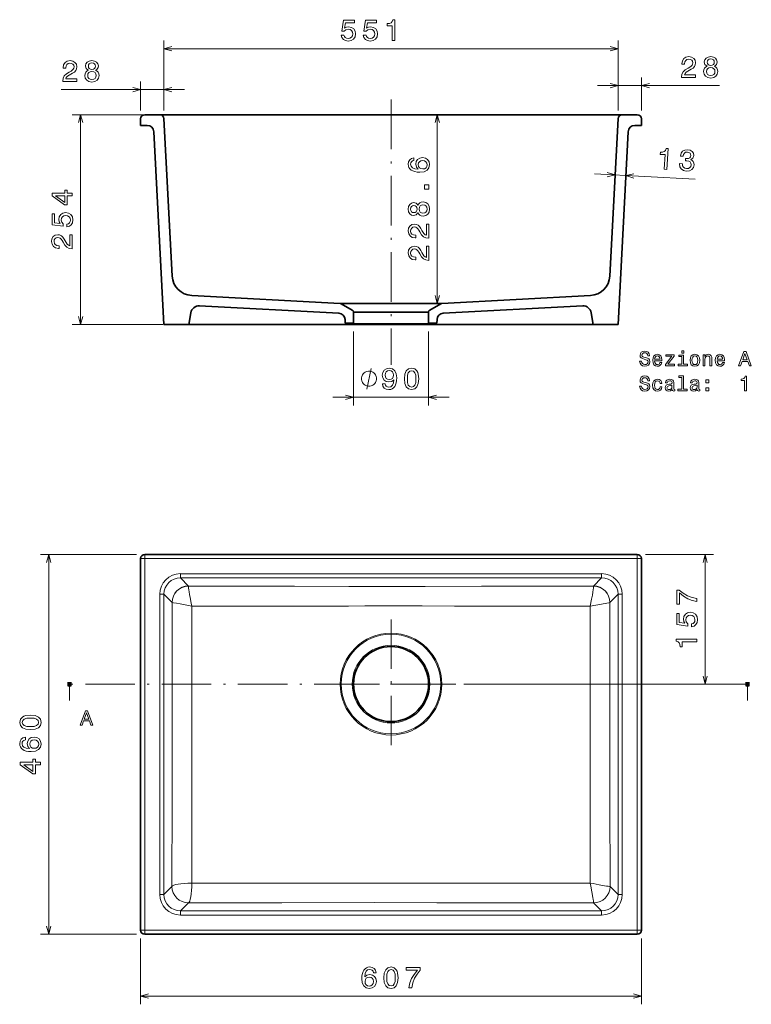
# Model space of a CAD drawing. Extents: x 24 to 379, y 29 to 268.
# Tile 1 of 2: x 24 to 202, y 29 to 268. Entities that reach past the tile are written whole.
import ezdxf

# ---------------------------------------------------------------- set-up
doc = ezdxf.new("R2010")
doc.units = 0
doc.linetypes.add('DASHDOT', pattern=[18.5, 12, -3, 0.5, -3])

msp = doc.modelspace()

# ---------------------------------------------------------------- linework, layer by layer
at = {"color": 7, "lineweight": 13, "ltscale": 0.423119}
for p, q in [((59.44, 245.91), (59.44, 262.84)), ((169.54, 245.91), (169.54, 262.84))]:
    msp.add_line(p, q, dxfattribs=at)
at = {"color": 7, "lineweight": 13}
for p, q in [((59.44, 260.84), (169.54, 260.84)), ((34.49, 250.92), (64.44, 250.92)), ((164.54, 251.89), (194.16, 251.89)), ((58.14, 244.86), (37.23, 244.86)), ((39.23, 194.04), (39.23, 244.86)), ((125.69, 199.15), (125.69, 244.86)), ((163.83, 230.52), (188.25, 229.24)), ((59.2, 194.04), (37.23, 194.04)), ((100.39, 176.4), (128.59, 176.4)), ((52.79, 138.31), (29.5, 138.31)), ((31.5, 46.31), (31.5, 138.31)), ((174.19, 137.31), (54.79, 137.31)), ((54.79, 47.31), (54.79, 137.31)), ((174.19, 137.31), (174.19, 47.31)), ((190.65, 106.91), (190.65, 138.31)), ((63.43, 133.66), (165.55, 133.66)), ((63.43, 132.66), (165.55, 132.66)), ((58.44, 55.95), (58.44, 128.66)), ((59.44, 55.95), (59.44, 128.66)), ((169.54, 128.66), (169.54, 55.95)), ((170.54, 128.66), (170.54, 55.95)), ((132.18, 106.91), (192.65, 106.91)), ((165.55, 51.96), (63.43, 51.96)), ((165.55, 50.96), (63.43, 50.96)), ((52.79, 46.31), (29.5, 46.31)), ((174.19, 47.31), (54.79, 47.31)), ((53.79, 31.33), (175.19, 31.33))]:
    msp.add_line(p, q, dxfattribs=at)
at = {"color": 7, "lineweight": 13, "ltscale": 0.176481}
msp.add_line((53.79, 245.86), (53.79, 252.92), dxfattribs=at)
at = {"color": 7, "lineweight": 13, "ltscale": 0.175172}
msp.add_line((59.44, 245.91), (59.44, 252.92), dxfattribs=at)
at = {"color": 7, "lineweight": 13, "ltscale": 0.199362}
msp.add_line((169.54, 245.91), (169.54, 253.89), dxfattribs=at)
at = {"color": 7, "lineweight": 13, "ltscale": 0.200671}
msp.add_line((175.19, 245.86), (175.19, 253.89), dxfattribs=at)
at = {"color": 7, "linetype": 'DASHDOT', "lineweight": 13}
for p, q in [((114.49, 248.52), (114.49, 184.27)), ((114.49, 122.59), (114.49, 91.22)), ((200.39, 106.91), (37.03, 106.91)), ((130.18, 106.91), (98.8, 106.91))]:
    msp.add_line(p, q, dxfattribs=at)
at = {"color": 7, "lineweight": 35, "ltscale": 0.04}
for p, q in [((53.79, 242.26), (53.79, 243.86)), ((175.19, 242.26), (175.19, 243.86))]:
    msp.add_line(p, q, dxfattribs=at)
at = {"color": 7, "lineweight": 35, "ltscale": 0.091276}
for p, q in [((54.79, 244.86), (58.44, 244.86)), ((170.54, 244.86), (174.19, 244.86))]:
    msp.add_line(p, q, dxfattribs=at)
at = {"color": 7, "lineweight": 35}
for p, q in [((170.54, 244.86), (58.44, 244.86)), ((61.44, 205.76), (59.44, 243.91)), ((167.54, 205.76), (169.54, 243.91)), ((59.45, 194.06), (57, 240.74)), ((169.53, 194.06), (171.98, 240.74)), ((102.15, 199.15), (66.17, 201.03)), ((126.83, 199.15), (162.81, 201.03)), ((101.83, 196.76), (68.02, 198.53)), ((126.83, 199.15), (102.15, 199.15)), ((127.15, 196.76), (160.96, 198.53)), ((61.2, 194.04), (167.35, 194)), ((53.79, 47.31), (53.79, 137.31)), ((174.19, 138.31), (54.79, 138.31)), ((175.19, 137.31), (175.19, 47.31)), ((174.19, 46.31), (54.79, 46.31))]:
    msp.add_line(p, q, dxfattribs=at)
at = {"color": 7, "lineweight": 35, "ltscale": 0.040359}
for p, q in [((53.79, 242.26), (55.4, 242.26)), ((173.58, 242.26), (175.19, 242.26))]:
    msp.add_line(p, q, dxfattribs=at)
at = {"color": 7, "lineweight": 35, "ltscale": 0.077021}
for p, q in [((105.09, 197.53), (102.42, 199.07)), ((123.89, 197.53), (126.56, 199.07))]:
    msp.add_line(p, q, dxfattribs=at)
at = {"color": 7, "lineweight": 35, "ltscale": 0.071666}
for p, q in [((65.95, 196.88), (65.45, 194.06)), ((163.03, 196.88), (163.53, 194.06))]:
    msp.add_line(p, q, dxfattribs=at)
at = {"color": 7, "lineweight": 35, "ltscale": 0.455}
msp.add_line((105.39, 197.01), (123.59, 197.01), dxfattribs=at)
at = {"color": 7, "lineweight": 35, "ltscale": 0.066699}
for p, q in [((105.39, 194.34), (105.39, 197.01)), ((123.59, 194.34), (123.59, 197.01))]:
    msp.add_line(p, q, dxfattribs=at)
at = {"color": 7, "lineweight": 35, "ltscale": 0.15}
for p, q in [((59.45, 194.06), (65.45, 194.06)), ((163.53, 194.06), (169.53, 194.06))]:
    msp.add_line(p, q, dxfattribs=at)
at = {"color": 7, "lineweight": 35, "ltscale": 0.022711}
for p, q in [((103.34, 195.25), (103.39, 194.34)), ((125.64, 195.25), (125.59, 194.34))]:
    msp.add_line(p, q, dxfattribs=at)
at = {"color": 7, "lineweight": 35, "ltscale": 0.05}
for p, q in [((103.39, 194.34), (105.39, 194.34)), ((123.59, 194.34), (125.59, 194.34))]:
    msp.add_line(p, q, dxfattribs=at)
at = {"color": 7, "lineweight": 13, "ltscale": 0.457946}
msp.add_line((105.24, 194.23), (123.56, 194.23), dxfattribs=at)
at = {"color": 7, "lineweight": 13, "ltscale": 0.448365}
for p, q in [((105.39, 192.34), (105.39, 174.4)), ((123.59, 192.34), (123.59, 174.4))]:
    msp.add_line(p, q, dxfattribs=at)
at = {"color": 7, "lineweight": 13, "ltscale": 0.025}
for p, q in [((53.79, 137.31), (54.79, 137.31)), ((54.79, 138.31), (54.79, 137.31)), ((174.19, 138.31), (174.19, 137.31)), ((175.19, 137.31), (174.19, 137.31)), ((53.79, 47.31), (54.79, 47.31)), ((54.79, 46.31), (54.79, 47.31)), ((174.19, 46.31), (174.19, 47.31)), ((175.19, 47.31), (174.19, 47.31))]:
    msp.add_line(p, q, dxfattribs=at)
at = {"color": 7, "lineweight": 13, "ltscale": 0.4116}
msp.add_line((176.19, 138.31), (192.65, 138.31), dxfattribs=at)
at = {"color": 7, "lineweight": 13, "ltscale": 0.024966}
for p, q in [((63.43, 133.66), (63.43, 132.66)), ((165.55, 133.66), (165.55, 132.66)), ((58.44, 128.66), (59.44, 128.66)), ((170.54, 128.66), (169.54, 128.66)), ((58.44, 55.95), (59.44, 55.95)), ((170.54, 55.95), (169.54, 55.95)), ((63.43, 50.96), (63.43, 51.96)), ((165.55, 50.96), (165.55, 51.96))]:
    msp.add_line(p, q, dxfattribs=at)
at = {"color": 7, "lineweight": 13, "ltscale": 0.070249}
for p, q in [((65.42, 130.67), (63.43, 132.66)), ((163.56, 130.67), (165.55, 132.66))]:
    msp.add_line(p, q, dxfattribs=at)
at = {"color": 7, "lineweight": 13, "ltscale": 0.070248}
for p, q in [((61.43, 126.68), (59.44, 128.66)), ((167.55, 126.68), (169.54, 128.66))]:
    msp.add_line(p, q, dxfattribs=at)
at = {"color": 7, "lineweight": 13, "ltscale": 6.27072e-05}
msp.add_line((61.43, 126.68), (61.43, 126.67), dxfattribs=at)
at = {"color": 7, "lineweight": 13, "ltscale": 6.26485e-05}
msp.add_line((167.55, 126.68), (167.55, 126.67), dxfattribs=at)
at = {"color": 7, "lineweight": 100, "ltscale": 0.025}
for p, q in [((36.03, 106.91), (37.03, 106.91)), ((201.39, 106.91), (200.39, 106.91))]:
    msp.add_line(p, q, dxfattribs=at)
at = {"color": 7, "lineweight": 13, "ltscale": 0.1}
for p, q in [((36.53, 106.91), (36.53, 102.91)), ((200.89, 106.91), (200.89, 102.91))]:
    msp.add_line(p, q, dxfattribs=at)
at = {"color": 7, "lineweight": 13, "ltscale": 0.068681}
for p, q in [((61.38, 57.89), (59.44, 55.95)), ((167.6, 57.89), (169.54, 55.95))]:
    msp.add_line(p, q, dxfattribs=at)
at = {"color": 7, "lineweight": 13, "ltscale": 0.06868}
for p, q in [((65.38, 53.9), (63.43, 51.96)), ((163.6, 53.9), (165.55, 51.96))]:
    msp.add_line(p, q, dxfattribs=at)
at = {"color": 7, "lineweight": 13, "ltscale": 0.399411}
for p, q in [((53.79, 45.31), (53.79, 29.33)), ((175.19, 45.31), (175.19, 29.33))]:
    msp.add_line(p, q, dxfattribs=at)
at = {"color": 7, "lineweight": 13}
for points in [[(102.42, 264.14), (102.58, 263.55), (102.93, 263.09), (103.45, 262.8), (104.11, 262.69), (104.84, 262.82), (105.41, 263.17), (105.77, 263.74), (105.91, 264.46), (105.78, 265.13), (105.44, 265.65), (104.9, 265.99), (104.2, 266.11), (103.66, 266.03), (103.24, 265.79), (103.44, 267.14), (105.63, 267.14), (105.63, 267.73), (102.96, 267.73), (102.56, 265.08), (103.14, 265.08), (103.56, 265.42), (104.09, 265.54), (104.55, 265.46), (104.91, 265.23), (105.13, 264.87), (105.21, 264.42), (105.13, 263.97), (104.9, 263.61), (104.54, 263.39), (104.09, 263.31), (103.71, 263.36), (103.41, 263.53), (103.2, 263.79), (103.09, 264.14)], [(107.76, 264.14), (107.92, 263.55), (108.27, 263.09), (108.79, 262.8), (109.45, 262.69), (110.18, 262.82), (110.75, 263.17), (111.11, 263.74), (111.24, 264.46), (111.12, 265.13), (110.78, 265.65), (110.24, 265.99), (109.54, 266.11), (109, 266.03), (108.58, 265.79), (108.78, 267.14), (110.97, 267.14), (110.97, 267.73), (108.3, 267.73), (107.9, 265.08), (108.48, 265.08), (108.9, 265.42), (109.43, 265.54), (109.89, 265.46), (110.24, 265.23), (110.47, 264.87), (110.54, 264.42), (110.47, 263.97), (110.24, 263.61), (109.88, 263.39), (109.43, 263.31), (109.05, 263.36), (108.75, 263.53), (108.53, 263.79), (108.43, 264.14)], [(114.75, 262.84), (115.41, 262.84), (115.41, 267.87), (114.92, 267.87), (114.79, 267.43), (114.53, 267.14), (114.13, 266.96), (113.58, 266.91), (113.58, 266.4), (114.75, 266.4)], [(34.9, 252.92), (38.33, 252.92), (38.33, 253.54), (35.62, 253.54), (35.77, 253.88), (36.03, 254.16), (36.83, 254.67), (37.25, 254.89), (37.73, 255.19), (38.07, 255.56), (38.26, 255.98), (38.33, 256.46), (38.21, 257.07), (37.87, 257.54), (37.35, 257.85), (36.68, 257.95), (35.99, 257.83), (35.46, 257.49), (35.13, 256.95), (35.01, 256.24), (35.01, 256.14), (35.67, 256.14), (35.67, 256.2), (35.73, 256.69), (35.93, 257.05), (36.24, 257.28), (36.65, 257.36), (37.06, 257.28), (37.37, 257.1), (37.58, 256.82), (37.65, 256.47), (37.6, 256.14), (37.46, 255.86), (37.23, 255.61), (36.91, 255.4), (36.49, 255.17), (35.78, 254.72), (35.28, 254.24), (34.99, 253.67), (34.9, 252.94)], [(41.1, 255.61), (40.73, 255.41), (40.48, 255.13), (40.32, 254.78), (40.27, 254.35), (40.38, 253.71), (40.72, 253.21), (41.26, 252.9), (41.99, 252.77), (42.72, 252.9), (43.26, 253.21), (43.59, 253.71), (43.71, 254.35), (43.66, 254.78), (43.5, 255.13), (43.24, 255.41), (42.88, 255.61), (43.17, 255.79), (43.37, 256.02), (43.5, 256.31), (43.54, 256.66), (43.42, 257.18), (43.12, 257.59), (42.63, 257.85), (41.99, 257.95), (41.34, 257.85), (40.85, 257.59), (40.54, 257.18), (40.43, 256.66), (40.47, 256.31), (40.59, 256.02)], [(184.9, 253.89), (188.33, 253.89), (188.33, 254.51), (185.62, 254.51), (185.77, 254.84), (186.03, 255.12), (186.83, 255.64), (187.25, 255.85), (187.73, 256.16), (188.07, 256.52), (188.26, 256.95), (188.33, 257.43), (188.21, 258.04), (187.87, 258.51), (187.35, 258.81), (186.68, 258.92), (185.99, 258.8), (185.47, 258.46), (185.13, 257.92), (185.01, 257.21), (185.01, 257.11), (185.67, 257.11), (185.67, 257.16), (185.73, 257.65), (185.93, 258.01), (186.24, 258.24), (186.65, 258.32), (187.07, 258.25), (187.38, 258.07), (187.58, 257.79), (187.65, 257.44), (187.6, 257.11), (187.46, 256.83), (187.23, 256.58), (186.91, 256.36), (186.49, 256.13), (185.78, 255.69), (185.29, 255.21), (184.99, 254.64), (184.9, 253.91)], [(191.1, 256.58), (190.73, 256.38), (190.48, 256.1), (190.32, 255.74), (190.27, 255.32), (190.39, 254.68), (190.72, 254.18), (191.26, 253.86), (191.99, 253.74), (192.72, 253.86), (193.26, 254.18), (193.59, 254.68), (193.71, 255.32), (193.66, 255.74), (193.51, 256.1), (193.25, 256.38), (192.89, 256.58), (193.17, 256.75), (193.38, 256.99), (193.5, 257.28), (193.54, 257.63), (193.43, 258.14), (193.12, 258.55), (192.63, 258.82), (191.99, 258.92), (191.34, 258.82), (190.85, 258.55), (190.54, 258.14), (190.44, 257.63), (190.47, 257.28), (190.59, 256.99)], [(191.12, 257.57), (191.18, 257.89), (191.35, 258.14), (191.62, 258.29), (191.99, 258.35), (192.35, 258.29), (192.63, 258.14), (192.8, 257.89), (192.86, 257.57), (192.8, 257.25), (192.63, 257), (192.35, 256.83), (191.99, 256.78), (191.62, 256.84), (191.35, 257), (191.18, 257.25)], [(40.96, 254.37), (41.03, 254.75), (41.23, 255.04), (41.56, 255.22), (41.99, 255.29), (42.42, 255.22), (42.74, 255.04), (42.95, 254.75), (43.02, 254.37), (42.95, 253.96), (42.74, 253.65), (42.42, 253.44), (41.99, 253.38), (41.56, 253.44), (41.23, 253.65), (41.03, 253.96)], [(41.12, 256.61), (41.18, 256.92), (41.35, 257.17), (41.62, 257.32), (41.99, 257.38), (42.35, 257.32), (42.62, 257.17), (42.8, 256.92), (42.86, 256.61), (42.8, 256.28), (42.62, 256.03), (42.35, 255.86), (41.99, 255.81), (41.62, 255.87), (41.35, 256.03), (41.18, 256.28)], [(190.96, 255.33), (191.03, 255.72), (191.24, 256), (191.56, 256.19), (191.99, 256.26), (192.42, 256.19), (192.74, 256), (192.95, 255.72), (193.02, 255.33), (192.95, 254.92), (192.74, 254.61), (192.42, 254.41), (191.99, 254.35), (191.56, 254.41), (191.24, 254.61), (191.03, 254.92)], [(180.73, 231.63), (181.39, 231.6), (181.65, 236.63), (181.16, 236.65), (181.01, 236.22), (180.73, 235.94), (180.33, 235.79), (179.78, 235.76), (179.75, 235.25), (180.92, 235.19)], [(184.46, 233.01), (184.46, 232.96), (184.54, 232.26), (184.85, 231.73), (185.36, 231.37), (186.06, 231.21), (186.82, 231.29), (187.39, 231.58), (187.78, 232.07), (187.94, 232.71), (187.91, 233.13), (187.77, 233.49), (187.52, 233.77), (187.19, 233.98), (187.68, 234.34), (187.87, 234.95), (187.8, 235.52), (187.51, 235.96), (187.02, 236.25), (186.33, 236.38), (185.68, 236.3), (185.17, 236.01), (184.82, 235.53), (184.67, 234.86), (184.67, 234.81), (185.31, 234.78), (185.39, 235.24), (185.6, 235.56), (185.91, 235.74), (186.34, 235.79), (186.71, 235.71), (186.97, 235.55), (187.13, 235.3), (187.17, 234.96), (187.09, 234.61), (186.91, 234.38), (186.6, 234.26), (186.18, 234.23), (185.9, 234.26), (185.87, 233.69), (186.23, 233.68), (186.68, 233.6), (187.01, 233.4), (187.19, 233.11), (187.25, 232.74), (187.14, 232.33), (186.92, 232.03), (186.58, 231.85), (186.14, 231.81), (185.69, 231.91), (185.37, 232.14), (185.18, 232.5), (185.12, 232.98)], [(120.04, 234.41), (119.45, 234.27), (119.02, 233.95), (118.75, 233.46), (118.65, 232.83), (118.7, 232.4), (118.84, 232.04), (119.06, 231.71), (119.38, 231.44), (119.78, 231.22), (120.26, 231.06), (120.83, 230.96), (121.47, 230.93), (122.49, 231.05), (123.24, 231.4), (123.68, 231.97), (123.83, 232.75), (123.7, 233.45), (123.36, 233.98), (122.83, 234.33), (122.15, 234.45), (121.47, 234.33), (120.94, 234), (120.61, 233.48), (120.5, 232.85), (120.64, 232.17), (121.05, 231.65), (120.26, 231.76), (119.69, 231.99), (119.35, 232.35), (119.24, 232.84), (119.29, 233.2), (119.45, 233.47), (119.7, 233.65), (120.04, 233.74)], [(122.16, 233.75), (122.62, 233.67), (122.96, 233.47), (123.19, 233.15), (123.26, 232.74), (123.19, 232.32), (122.97, 231.99), (122.62, 231.78), (122.17, 231.72), (121.72, 231.79), (121.38, 231.99), (121.17, 232.32), (121.09, 232.77), (121.17, 233.16), (121.38, 233.47), (121.72, 233.67)], [(123.69, 226.84), (123.69, 227.84), (122.62, 227.84), (122.62, 226.84)], [(37.23, 225.18), (37.23, 225.83), (35.99, 225.83), (35.99, 226.54), (35.41, 226.54), (35.41, 225.83), (32.33, 225.83), (32.33, 225.17), (35.35, 222.98), (35.99, 222.98), (35.99, 225.18)], [(35.41, 223.59), (33.17, 225.18), (35.41, 225.18)], [(120.99, 221.11), (121.2, 220.74), (121.48, 220.49), (121.83, 220.33), (122.26, 220.28), (122.9, 220.4), (123.39, 220.73), (123.71, 221.27), (123.83, 222), (123.71, 222.73), (123.39, 223.27), (122.9, 223.6), (122.26, 223.72), (121.83, 223.67), (121.48, 223.52), (121.2, 223.26), (120.99, 222.9), (120.82, 223.18), (120.58, 223.39), (120.3, 223.51), (119.94, 223.55), (119.43, 223.44), (119.02, 223.13), (118.75, 222.64), (118.65, 222), (118.75, 221.35), (119.02, 220.86), (119.43, 220.55), (119.94, 220.45), (120.3, 220.48), (120.58, 220.61)], [(120, 221.13), (119.68, 221.19), (119.44, 221.36), (119.29, 221.64), (119.23, 222), (119.29, 222.36), (119.44, 222.64), (119.68, 222.81), (120, 222.87), (120.32, 222.81), (120.58, 222.64), (120.74, 222.36), (120.79, 222), (120.74, 221.64), (120.58, 221.36), (120.32, 221.19)], [(122.24, 220.97), (121.86, 221.04), (121.57, 221.25), (121.38, 221.57), (121.32, 222), (121.38, 222.43), (121.57, 222.75), (121.86, 222.96), (122.24, 223.03), (122.65, 222.96), (122.96, 222.75), (123.16, 222.43), (123.23, 222), (123.16, 221.57), (122.96, 221.25), (122.65, 221.04)], [(35.92, 217.66), (36.51, 217.82), (36.97, 218.17), (37.26, 218.69), (37.37, 219.35), (37.24, 220.08), (36.89, 220.65), (36.33, 221.01), (35.6, 221.15), (34.93, 221.03), (34.41, 220.68), (34.07, 220.14), (33.95, 219.44), (34.03, 218.9), (34.27, 218.48), (32.92, 218.68), (32.92, 220.87), (32.33, 220.87), (32.33, 218.2), (34.99, 217.81), (34.99, 218.38), (34.65, 218.8), (34.52, 219.33), (34.6, 219.79), (34.83, 220.15), (35.19, 220.37), (35.64, 220.45), (36.09, 220.37), (36.45, 220.14), (36.67, 219.79), (36.75, 219.33), (36.7, 218.95), (36.53, 218.66), (36.27, 218.44), (35.92, 218.33)], [(123.69, 214.91), (123.69, 218.34), (123.07, 218.34), (123.07, 215.63), (122.73, 215.78), (122.45, 216.04), (121.94, 216.84), (121.72, 217.26), (121.41, 217.74), (121.05, 218.08), (120.63, 218.27), (120.14, 218.34), (119.54, 218.22), (119.06, 217.88), (118.76, 217.36), (118.65, 216.69), (118.78, 216), (119.11, 215.48), (119.65, 215.14), (120.37, 215.02), (120.47, 215.02), (120.47, 215.68), (120.41, 215.68), (119.92, 215.74), (119.56, 215.94), (119.33, 216.25), (119.25, 216.66), (119.32, 217.08), (119.5, 217.39), (119.78, 217.59), (120.14, 217.66), (120.47, 217.61), (120.75, 217.47), (120.99, 217.24), (121.21, 216.92), (121.44, 216.5), (121.89, 215.79), (122.36, 215.3), (122.94, 215), (123.67, 214.91)], [(37.23, 212.35), (37.23, 215.79), (36.61, 215.79), (36.61, 213.07), (36.27, 213.22), (35.99, 213.48), (35.48, 214.28), (35.26, 214.71), (34.95, 215.18), (34.59, 215.52), (34.16, 215.72), (33.68, 215.79), (33.08, 215.67), (32.6, 215.33), (32.3, 214.81), (32.19, 214.14), (32.31, 213.45), (32.65, 212.92), (33.19, 212.58), (33.9, 212.47), (34.01, 212.47), (34.01, 213.12), (33.95, 213.12), (33.46, 213.19), (33.1, 213.38), (32.87, 213.69), (32.79, 214.1), (32.86, 214.52), (33.04, 214.83), (33.32, 215.03), (33.67, 215.1), (34.01, 215.05), (34.29, 214.92), (34.53, 214.69), (34.75, 214.37), (34.98, 213.94), (35.42, 213.24), (35.9, 212.74), (36.48, 212.45), (37.2, 212.35)], [(123.69, 209.57), (123.69, 213.01), (123.07, 213.01), (123.07, 210.29), (122.73, 210.44), (122.45, 210.7), (121.94, 211.5), (121.72, 211.93), (121.41, 212.4), (121.05, 212.74), (120.63, 212.94), (120.14, 213.01), (119.54, 212.88), (119.06, 212.55), (118.76, 212.03), (118.65, 211.36), (118.78, 210.67), (119.11, 210.14), (119.65, 209.8), (120.37, 209.69), (120.47, 209.69), (120.47, 210.34), (120.41, 210.34), (119.92, 210.41), (119.56, 210.6), (119.33, 210.91), (119.25, 211.32), (119.32, 211.74), (119.5, 212.05), (119.78, 212.25), (120.14, 212.32), (120.47, 212.27), (120.75, 212.14), (120.99, 211.9), (121.21, 211.59), (121.44, 211.16), (121.89, 210.46), (122.36, 209.96), (122.94, 209.66), (123.67, 209.57)], [(175.21, 185.16), (174.75, 185.16), (174.85, 184.62), (175.11, 184.23), (175.49, 183.99), (176.02, 183.91), (176.54, 183.99), (176.93, 184.21), (177.17, 184.56), (177.26, 185.02), (177.19, 185.43), (176.98, 185.7), (176.63, 185.87), (176.17, 186), (175.78, 186.1), (175.52, 186.21), (175.38, 186.37), (175.33, 186.62), (175.38, 186.85), (175.51, 187.02), (175.71, 187.14), (175.99, 187.18), (176.27, 187.13), (176.49, 186.99), (176.64, 186.77), (176.71, 186.46), (177.17, 186.46), (177.17, 186.47), (177.09, 186.94), (176.85, 187.3), (176.48, 187.52), (175.97, 187.59), (175.52, 187.52), (175.17, 187.31), (174.94, 186.98), (174.86, 186.55), (174.92, 186.18), (175.12, 185.92), (175.42, 185.75), (175.83, 185.62), (176.24, 185.5), (176.55, 185.39), (176.73, 185.23), (176.8, 184.97), (176.74, 184.7), (176.58, 184.5), (176.35, 184.37), (176.04, 184.33), (175.7, 184.39), (175.43, 184.55), (175.27, 184.81)], [(178.39, 185.23), (180.16, 185.23), (180.17, 185.43), (180.09, 186.01), (179.87, 186.45), (179.51, 186.71), (179.04, 186.81), (178.59, 186.71), (178.23, 186.42), (178.01, 185.96), (177.92, 185.36), (178, 184.74), (178.23, 184.28), (178.57, 184), (179.03, 183.91), (179.42, 183.97), (179.74, 184.14), (179.98, 184.42), (180.12, 184.78), (179.68, 184.78), (179.59, 184.58), (179.46, 184.43), (179.08, 184.3), (178.8, 184.36), (178.58, 184.54), (178.44, 184.82), (178.39, 185.21)], [(178.39, 185.6), (178.44, 185.95), (178.58, 186.21), (178.79, 186.36), (179.06, 186.42), (179.33, 186.36), (179.53, 186.21), (179.66, 185.95), (179.7, 185.6)], [(182.58, 186.34), (181, 184.34), (181, 184), (183.19, 184), (183.19, 184.38), (181.56, 184.38), (183.12, 186.37), (183.12, 186.71), (181.08, 186.71), (181.08, 186.34)], [(185.43, 184.38), (185.43, 186.62), (184.29, 186.62), (184.29, 186.24), (184.98, 186.24), (184.98, 184.38), (184.08, 184.38), (184.08, 184), (186.35, 184), (186.35, 184.38)], [(185.44, 187.62), (184.97, 187.62), (184.97, 187.12), (185.44, 187.12)], [(186.98, 185.35), (187.06, 184.74), (187.29, 184.28), (187.66, 184), (188.15, 183.91), (188.64, 184), (189.01, 184.28), (189.24, 184.73), (189.33, 185.35), (189.24, 185.97), (189.01, 186.43), (188.64, 186.71), (188.15, 186.81), (187.66, 186.71), (187.29, 186.42), (187.06, 185.97)], [(187.43, 185.36), (187.48, 185.81), (187.62, 186.14), (187.84, 186.34), (188.15, 186.41), (188.45, 186.34), (188.68, 186.15), (188.82, 185.81), (188.87, 185.36), (188.82, 184.9), (188.68, 184.57), (188.45, 184.37), (188.15, 184.3), (187.84, 184.37), (187.62, 184.57), (187.48, 184.9)], [(190.14, 184), (190.59, 184), (190.59, 185.57), (190.63, 185.92), (190.78, 186.19), (191.01, 186.35), (191.31, 186.41), (191.55, 186.36), (191.7, 186.22), (191.78, 185.99), (191.8, 185.69), (191.8, 184), (192.25, 184), (192.25, 185.78), (192.23, 186.14), (192.14, 186.44), (191.84, 186.71), (191.37, 186.81), (191.12, 186.77), (190.9, 186.68), (190.71, 186.51), (190.57, 186.3), (190.57, 186.71), (190.14, 186.71)], [(193.57, 185.23), (195.34, 185.23), (195.35, 185.43), (195.27, 186.01), (195.05, 186.45), (194.69, 186.71), (194.22, 186.81), (193.77, 186.71), (193.41, 186.42), (193.19, 185.96), (193.1, 185.36), (193.18, 184.74), (193.41, 184.28), (193.76, 184), (194.21, 183.91), (194.6, 183.97), (194.93, 184.14), (195.16, 184.42), (195.3, 184.78), (194.86, 184.78), (194.77, 184.58), (194.64, 184.43), (194.26, 184.3), (193.98, 184.36), (193.76, 184.54), (193.62, 184.82), (193.57, 185.21)], [(193.57, 185.6), (193.62, 185.95), (193.76, 186.21), (193.97, 186.36), (194.24, 186.42), (194.51, 186.36), (194.71, 186.21), (194.84, 185.95), (194.88, 185.6)], [(198.76, 184), (199.23, 184), (199.6, 185.03), (200.99, 185.03), (201.36, 184), (201.83, 184), (200.55, 187.51), (200.04, 187.51)], [(199.76, 185.46), (200.3, 187), (200.84, 185.46)], [(110.99, 180.9), (110.99, 181.07), (110.9, 181.4), (110.82, 181.65), (110.74, 181.82), (110.57, 182.07), (110.32, 182.32), (110.07, 182.49), (109.9, 182.57), (109.65, 182.65), (109.32, 182.74), (109.15, 182.74), (108.99, 182.74), (108.65, 182.65), (108.4, 182.57), (108.24, 182.49), (107.99, 182.32), (107.74, 182.07), (107.57, 181.82), (107.49, 181.65), (107.4, 181.4), (107.32, 181.07), (107.32, 180.9), (107.32, 180.74), (107.4, 180.4), (107.49, 180.15), (107.57, 179.99), (107.74, 179.74), (107.99, 179.49), (108.24, 179.32), (108.4, 179.24), (108.65, 179.15), (108.99, 179.07), (109.15, 179.07), (109.32, 179.07), (109.65, 179.15), (109.9, 179.24), (110.07, 179.32), (110.32, 179.49), (110.57, 179.74), (110.74, 179.99), (110.82, 180.15), (110.9, 180.4), (110.99, 180.74)], [(112.43, 179.64), (112.53, 179.07), (112.84, 178.63), (113.33, 178.36), (113.98, 178.26), (114.41, 178.31), (114.79, 178.44), (115.11, 178.66), (115.39, 178.98), (115.6, 179.38), (115.76, 179.87), (115.85, 180.43), (115.89, 181.08), (115.77, 182.09), (115.42, 182.84), (114.85, 183.28), (114.08, 183.44), (113.38, 183.31), (112.84, 182.96), (112.5, 182.43), (112.38, 181.76), (112.5, 181.07), (112.84, 180.54), (113.34, 180.21), (113.98, 180.1), (114.66, 180.24), (115.17, 180.66), (115.06, 179.86), (114.82, 179.29), (114.47, 178.95), (113.99, 178.84), (113.61, 178.89), (113.34, 179.05), (113.16, 179.3), (113.09, 179.64)], [(113.08, 181.77), (113.15, 182.22), (113.35, 182.57), (113.67, 182.79), (114.08, 182.87), (114.51, 182.79), (114.83, 182.57), (115.03, 182.22), (115.11, 181.78), (115.03, 181.32), (114.83, 180.98), (114.5, 180.77), (114.06, 180.7), (113.66, 180.77), (113.35, 180.98), (113.15, 181.32)], [(117.76, 180.85), (117.86, 179.72), (118.2, 178.91), (118.74, 178.42), (119.49, 178.26), (120.23, 178.42), (120.77, 178.91), (121.11, 179.72), (121.22, 180.85), (121.11, 181.97), (120.97, 182.42), (120.77, 182.78), (120.23, 183.27), (119.49, 183.44), (118.74, 183.27), (118.2, 182.78), (117.86, 181.97)], [(118.45, 180.85), (118.5, 181.72), (118.68, 182.35), (119.01, 182.71), (119.49, 182.84), (119.97, 182.71), (120.29, 182.35), (120.47, 181.72), (120.53, 180.85), (120.47, 179.97), (120.29, 179.34), (119.97, 178.97), (119.49, 178.85), (119.01, 178.97), (118.68, 179.34), (118.5, 179.97)], [(175.21, 179.11), (174.75, 179.11), (174.85, 178.58), (175.11, 178.18), (175.49, 177.95), (176.02, 177.86), (176.54, 177.94), (176.93, 178.16), (177.17, 178.51), (177.26, 178.97), (177.19, 179.38), (176.98, 179.65), (176.63, 179.83), (176.17, 179.96), (175.78, 180.05), (175.52, 180.16), (175.38, 180.33), (175.33, 180.58), (175.38, 180.8), (175.51, 180.98), (175.71, 181.09), (175.99, 181.13), (176.27, 181.08), (176.49, 180.95), (176.64, 180.72), (176.71, 180.41), (177.17, 180.41), (177.17, 180.42), (177.09, 180.9), (176.85, 181.25), (176.48, 181.47), (175.97, 181.55), (175.52, 181.47), (175.17, 181.26), (174.94, 180.93), (174.86, 180.51), (174.92, 180.13), (175.12, 179.87), (175.42, 179.7), (175.83, 179.57), (176.24, 179.45), (176.55, 179.34), (176.73, 179.18), (176.8, 178.92), (176.74, 178.65), (176.58, 178.45), (176.35, 178.32), (176.04, 178.28), (175.7, 178.34), (175.43, 178.5), (175.27, 178.76)], [(184.95, 181.2), (184.95, 178.33), (184.04, 178.33), (184.04, 177.96), (186.31, 177.96), (186.31, 178.33), (185.4, 178.33), (185.4, 181.58), (184.26, 181.58), (184.26, 181.2)], [(200.21, 177.96), (200.66, 177.96), (200.66, 181.48), (200.32, 181.48), (200.23, 181.17), (200.05, 180.97), (199.77, 180.85), (199.39, 180.8), (199.39, 180.45), (200.21, 180.45)], [(179.72, 179.77), (180.16, 179.77), (180.07, 180.17), (179.86, 180.49), (179.52, 180.68), (179.08, 180.76), (178.6, 180.66), (178.23, 180.38), (177.99, 179.92), (177.91, 179.3), (177.99, 178.69), (178.22, 178.24), (178.57, 177.96), (179.06, 177.86), (179.5, 177.94), (179.84, 178.15), (180.07, 178.48), (180.17, 178.92), (179.74, 178.92), (179.67, 178.64), (179.53, 178.43), (179.33, 178.3), (179.08, 178.26), (178.77, 178.32), (178.55, 178.53), (178.41, 178.85), (178.37, 179.32), (178.41, 179.77), (178.55, 180.1), (178.78, 180.3), (179.08, 180.37), (179.34, 180.33), (179.54, 180.21), (179.67, 180.02)], [(182.64, 178.31), (182.64, 178.29), (182.67, 178.12), (182.75, 178), (183.06, 177.91), (183.31, 177.95), (183.31, 178.29), (183.2, 178.27), (183.06, 178.34), (183.04, 178.54), (183.04, 179.94), (182.98, 180.3), (182.8, 180.55), (182.49, 180.7), (182.06, 180.76), (181.64, 180.7), (181.32, 180.53), (181.13, 180.26), (181.06, 179.91), (181.06, 179.88), (181.46, 179.88), (181.49, 180.09), (181.61, 180.24), (181.79, 180.33), (182.04, 180.37), (182.29, 180.34), (182.47, 180.27), (182.57, 180.13), (182.61, 179.95), (182.59, 179.74), (182.51, 179.63), (182.31, 179.58), (181.93, 179.54), (181.49, 179.45), (181.19, 179.29), (181.01, 179.04), (180.95, 178.67), (181, 178.33), (181.16, 178.09), (181.41, 177.93), (181.76, 177.87), (182.23, 177.98)], [(182.59, 178.9), (182.53, 178.64), (182.37, 178.44), (182.13, 178.31), (181.83, 178.26), (181.64, 178.29), (181.51, 178.37), (181.42, 178.51), (181.39, 178.71), (181.41, 178.88), (181.49, 179.01), (181.82, 179.15), (182.23, 179.21), (182.59, 179.33)], [(188.72, 178.31), (188.72, 178.29), (188.74, 178.12), (188.82, 178), (189.14, 177.91), (189.38, 177.95), (189.38, 178.29), (189.28, 178.27), (189.14, 178.34), (189.11, 178.54), (189.11, 179.94), (189.05, 180.3), (188.87, 180.55), (188.57, 180.7), (188.13, 180.76), (187.71, 180.7), (187.4, 180.53), (187.2, 180.26), (187.13, 179.91), (187.13, 179.88), (187.53, 179.88), (187.57, 180.09), (187.68, 180.24), (187.86, 180.33), (188.12, 180.37), (188.36, 180.34), (188.54, 180.27), (188.65, 180.13), (188.68, 179.95), (188.66, 179.74), (188.58, 179.63), (188.38, 179.58), (188, 179.54), (187.57, 179.45), (187.26, 179.29), (187.08, 179.04), (187.02, 178.67), (187.07, 178.33), (187.23, 178.09), (187.48, 177.93), (187.83, 177.87), (188.3, 177.98)], [(188.67, 178.9), (188.61, 178.64), (188.44, 178.44), (188.2, 178.31), (187.9, 178.26), (187.71, 178.29), (187.58, 178.37), (187.49, 178.51), (187.47, 178.71), (187.49, 178.88), (187.57, 179.01), (187.89, 179.15), (188.3, 179.21), (188.67, 179.33)], [(190.84, 179.91), (191.54, 179.91), (191.54, 180.66), (190.84, 180.66)], [(190.84, 177.96), (191.54, 177.96), (191.54, 178.71), (190.84, 178.71)], [(188.65, 126.94), (188.65, 127.67), (187.47, 127.91), (186.36, 128.33), (185.33, 128.92), (184.36, 129.69), (183.76, 129.69), (183.76, 126.26), (184.42, 126.26), (184.42, 129), (185.39, 128.2), (186.41, 127.6), (187.49, 127.19)], [(187.35, 120.82), (187.94, 120.98), (188.4, 121.33), (188.69, 121.85), (188.8, 122.51), (188.67, 123.24), (188.32, 123.81), (187.75, 124.17), (187.03, 124.31), (186.36, 124.18), (185.84, 123.84), (185.5, 123.3), (185.38, 122.6), (185.46, 122.06), (185.7, 121.64), (184.35, 121.84), (184.35, 124.03), (183.76, 124.03), (183.76, 121.36), (186.41, 120.96), (186.41, 121.54), (186.07, 121.96), (185.95, 122.49), (186.03, 122.95), (186.26, 123.31), (186.62, 123.53), (187.07, 123.61), (187.52, 123.53), (187.88, 123.3), (188.1, 122.95), (188.18, 122.49), (188.13, 122.11), (187.96, 121.81), (187.7, 121.6), (187.35, 121.49)], [(188.65, 117.14), (188.65, 117.8), (183.62, 117.8), (183.62, 117.31), (184.06, 117.18), (184.35, 116.92), (184.53, 116.52), (184.58, 115.97), (185.09, 115.97), (185.09, 117.14)], [(39.14, 96.97), (39.6, 96.97), (39.97, 98), (41.37, 98), (41.73, 96.97), (42.21, 96.97), (40.93, 100.47), (40.41, 100.47)], [(27.06, 95.91), (28.19, 96.02), (29, 96.35), (29.49, 96.89), (29.65, 97.64), (29.49, 98.39), (29, 98.93), (28.19, 99.26), (27.06, 99.37), (25.94, 99.26), (25.49, 99.12), (25.12, 98.93), (24.63, 98.39), (24.47, 97.64), (24.63, 96.89), (25.13, 96.35), (25.94, 96.02)], [(27.06, 96.6), (26.19, 96.66), (25.56, 96.84), (25.2, 97.16), (25.07, 97.64), (25.2, 98.12), (25.56, 98.44), (26.19, 98.62), (27.06, 98.68), (27.94, 98.62), (28.57, 98.44), (28.94, 98.12), (29.06, 97.64), (28.94, 97.16), (28.57, 96.84), (27.94, 96.66)], [(40.13, 98.43), (40.67, 99.97), (41.21, 98.43)], [(25.85, 94.04), (25.27, 93.9), (24.84, 93.58), (24.56, 93.09), (24.47, 92.46), (24.52, 92.03), (24.66, 91.67), (24.88, 91.34), (25.2, 91.07), (25.59, 90.85), (26.07, 90.69), (26.64, 90.59), (27.29, 90.56), (28.31, 90.68), (29.05, 91.03), (29.5, 91.6), (29.65, 92.38), (29.52, 93.08), (29.18, 93.61), (28.65, 93.96), (27.97, 94.08), (27.29, 93.96), (26.76, 93.62), (26.43, 93.11), (26.31, 92.48), (26.46, 91.79), (26.87, 91.28), (26.07, 91.39), (25.51, 91.62), (25.17, 91.98), (25.05, 92.46), (25.11, 92.83), (25.26, 93.1), (25.51, 93.28), (25.85, 93.37)], [(27.98, 93.38), (28.43, 93.3), (28.78, 93.1), (29.01, 92.77), (29.08, 92.37), (29.01, 91.95), (28.78, 91.62), (28.44, 91.41), (27.98, 91.35), (27.54, 91.42), (27.2, 91.62), (26.98, 91.95), (26.9, 92.4), (26.98, 92.79), (27.19, 93.1), (27.53, 93.3)], [(29.5, 87.37), (29.5, 88.01), (28.27, 88.01), (28.27, 88.73), (27.69, 88.73), (27.69, 88.01), (24.61, 88.01), (24.61, 87.36), (27.63, 85.17), (28.27, 85.17), (28.27, 87.37)], [(27.69, 85.77), (25.45, 87.37), (27.69, 87.37)], [(110.88, 36.98), (110.74, 37.57), (110.43, 38), (109.94, 38.27), (109.3, 38.37), (108.88, 38.32), (108.51, 38.18), (108.19, 37.96), (107.91, 37.64), (107.7, 37.24), (107.54, 36.76), (107.44, 36.19), (107.41, 35.55), (107.52, 34.53), (107.88, 33.78), (108.45, 33.34), (109.22, 33.19), (109.92, 33.32), (110.46, 33.65), (110.8, 34.19), (110.93, 34.86), (110.8, 35.55), (110.47, 36.07), (109.96, 36.41), (109.33, 36.52), (108.64, 36.38), (108.13, 35.97), (108.24, 36.76), (108.47, 37.33), (108.82, 37.67), (109.31, 37.78), (109.67, 37.72), (109.95, 37.57), (110.13, 37.32), (110.22, 36.98)], [(112.75, 35.77), (112.86, 34.64), (113.2, 33.83), (113.74, 33.34), (114.49, 33.19), (115.23, 33.34), (115.77, 33.83), (116.1, 34.64), (116.22, 35.77), (116.1, 36.9), (115.97, 37.34), (115.77, 37.71), (115.23, 38.2), (114.49, 38.37), (113.74, 38.2), (113.2, 37.7), (112.86, 36.9)], [(118.83, 33.33), (119.55, 33.33), (119.79, 34.52), (120.21, 35.63), (120.8, 36.66), (121.57, 37.62), (121.57, 38.22), (118.14, 38.22), (118.14, 37.57), (120.88, 37.57), (120.09, 36.59), (119.49, 35.58), (119.07, 34.5)], [(110.23, 34.86), (110.15, 34.4), (109.95, 34.06), (109.62, 33.83), (109.22, 33.76), (108.79, 33.83), (108.47, 34.05), (108.26, 34.4), (108.19, 34.85), (108.27, 35.3), (108.47, 35.64), (108.8, 35.85), (109.25, 35.93), (109.64, 35.85), (109.95, 35.64), (110.15, 35.3)], [(113.45, 35.77), (113.5, 36.64), (113.68, 37.27), (114.01, 37.64), (114.49, 37.77), (114.97, 37.64), (115.29, 37.27), (115.47, 36.64), (115.53, 35.77), (115.47, 34.89), (115.29, 34.27), (114.97, 33.9), (114.49, 33.78), (114.01, 33.9), (113.68, 34.27), (113.5, 34.89)]]:
    msp.add_lwpolyline(points, close=True, dxfattribs=at)
for points in [[(61.37, 261.35), (59.44, 260.84), (61.37, 260.32)], [(167.61, 260.32), (169.54, 260.84), (167.61, 261.35)], [(51.86, 250.4), (53.79, 250.92), (51.86, 251.44)], [(61.37, 251.44), (59.44, 250.92), (61.37, 250.4)], [(167.61, 251.37), (169.54, 251.89), (167.61, 252.4)], [(177.12, 252.4), (175.19, 251.89), (177.12, 251.37)], [(39.74, 242.93), (39.23, 244.86), (38.71, 242.93)], [(126.21, 242.93), (125.69, 244.86), (125.17, 242.93)], [(166.87, 229.84), (168.82, 230.26), (166.92, 230.87)], [(173.38, 230.54), (171.42, 230.12), (173.32, 229.5)], [(125.17, 201.08), (125.69, 199.15), (126.21, 201.08)], [(38.71, 195.97), (39.23, 194.04), (39.74, 195.97)], [(108.65, 178.4), (109.65, 183.4)], [(103.46, 175.89), (105.39, 176.4), (103.46, 176.92)], [(125.52, 176.92), (123.59, 176.4), (125.52, 175.89)], [(32.02, 136.37), (31.5, 138.31), (30.99, 136.37)], [(191.17, 136.37), (190.65, 138.31), (190.14, 136.37)], [(66.18, 125.77), (66.04, 126.48), (65.78, 127.92), (65.66, 128.6), (65.56, 129.25), (65.49, 129.74), (65.43, 130.16), (65.41, 130.48), (65.41, 130.62), (65.42, 130.66)], [(104.28, 130.58), (91.12, 130.61), (65.42, 130.67)], [(163.56, 130.67), (136.43, 130.6), (122.76, 130.58), (108.17, 130.58), (104.28, 130.58)], [(162.8, 125.77), (163.13, 127.5), (163.3, 128.49), (163.41, 129.18), (163.5, 129.79), (163.54, 130.11), (163.56, 130.36), (163.57, 130.5), (163.57, 130.6), (163.56, 130.66)], [(61.43, 126.67), (61.44, 112.91), (61.43, 92.36), (61.42, 78.55), (61.38, 57.89)], [(66.18, 125.77), (63.37, 126.32), (62.45, 126.5), (61.73, 126.63), (61.51, 126.66), (61.43, 126.67)], [(162.8, 125.77), (165.49, 126.3), (166.81, 126.55), (167.29, 126.63), (167.5, 126.67), (167.55, 126.67)], [(167.6, 57.89), (167.56, 78.52), (167.55, 92.35), (167.54, 106.07), (167.55, 126.67)], [(104.16, 125.82), (92.79, 125.78), (79.46, 125.76), (66.18, 125.77)], [(66.18, 125.77), (66.18, 85.57), (66.19, 58.71)], [(162.8, 125.77), (155.49, 125.76), (144.18, 125.77), (139.63, 125.78), (129.91, 125.8), (122.03, 125.83), (115.45, 125.85), (108.18, 125.83), (104.16, 125.82)], [(162.79, 58.71), (162.79, 78.8), (162.8, 92.28), (162.8, 125.77)], [(190.14, 108.84), (190.65, 106.91), (191.17, 108.84)], [(36.78, 106.31), (36.53, 106.91), (36.28, 106.31)], [(201.14, 106.31), (200.89, 106.91), (200.65, 106.31)], [(140.82, 58.7), (125.85, 58.69), (96.07, 58.69), (73.6, 58.71), (66.19, 58.71)], [(162.79, 58.71), (162.93, 57.99), (163.2, 56.55), (163.43, 55.24), (163.51, 54.76), (163.57, 54.36), (163.6, 54.07), (163.61, 53.93), (163.6, 53.9)], [(162.79, 58.71), (163.5, 58.57), (164.94, 58.3), (166.26, 58.07), (166.73, 57.99), (167.13, 57.93), (167.43, 57.9), (167.57, 57.89), (167.6, 57.89)], [(140.7, 53.94), (125.58, 53.95), (110.59, 53.96), (87.99, 53.94), (65.38, 53.9)], [(30.99, 48.24), (31.5, 46.31), (32.02, 48.24)], [(55.72, 31.85), (53.79, 31.33), (55.72, 30.81)], [(173.26, 30.81), (175.19, 31.33), (173.26, 31.85)]]:
    msp.add_lwpolyline(points, dxfattribs=at)
for radius in [12.34, 12.07, 9.4]:
    msp.add_circle((114.49, 106.91), radius, dxfattribs=at)
at = {"color": 7, "lineweight": 35}
msp.add_circle((114.49, 106.91), 9.1, dxfattribs=at)
for centre, radius, start, end in [((54.79, 243.86), 1, 90, 180), ((58.44, 243.86), 1, 3, 90), ((170.54, 243.86), 1, 90, 177), ((174.19, 243.86), 1, 360, 90), ((55.4, 240.66), 1.6, 3, 90), ((173.58, 240.66), 1.6, 90, 177), ((66.43, 206.03), 5, 183, 267), ((162.55, 206.03), 5, 273, 357), ((67.92, 196.53), 2, 87, 170), ((102.12, 198.55), 0.6, 60, 87), ((126.86, 198.55), 0.6, 93, 120.0001), ((161.06, 196.53), 2, 10, 93), ((101.74, 195.16), 1.6, 3, 87), ((104.79, 197.01), 0.6, 0.0001, 59.9999), ((124.19, 197.01), 0.6, 120.0001, 179.9999), ((127.24, 195.16), 1.6, 93, 177), ((54.79, 137.31), 1, 90, 180), ((174.19, 137.31), 1, 0, 90), ((54.79, 47.31), 1, 180, 270), ((174.19, 47.31), 1, 270, 360)]:
    msp.add_arc(centre, radius, start, end, dxfattribs=at)
at = {"color": 7, "lineweight": 13}
for centre, radius, start, end in [((65.48, 130.64), 0.0675, 152.3592, 161.4711), ((163.5, 130.64), 0.0675, 18.5374, 27.6512), ((163.03, -29253.3), 29312.01, 90.000467, 90.043395), ((163.59, 57.91), 4.01, 270.1922, 359.8079), ((92.31, -35438.93), 35492.89, 89.884907, 89.921886)]:
    msp.add_arc(centre, radius, start, end, dxfattribs=at)
for centre, major_axis, ratio, start_param, end_param in [((63.45, 128.65), (3.55, -3.55), 0.997265, 2.357561, 3.925618), ((165.53, 128.65), (-3.55, -3.55), 0.997265, 2.357561, 3.925618), ((63.45, 128.65), (2.84, -2.84), 0.995904, 2.357564, 3.925621), ((165.53, 128.65), (-2.84, -2.84), 0.995904, 2.357564, 3.925621), ((65.42, 126.68), (2.83, 2.83), 0.997265, 0.786768, 2.354825), ((65.42, 126.67), (3.37, 2.16), 0.99531, 1.004824, 2.569908), ((163.56, 126.68), (-2.83, 2.83), 0.997265, 3.92836, 5.496418), ((163.56, 126.67), (3.37, -2.16), 0.99531, 0.571681, 2.136765), ((66.38, 57.89), (5, 0.04), 0.163558, 1.606089, 3.08743), ((65.37, 57.89), (2.83, -2.83), 0.994899, 3.928456, 5.496522), ((65.38, 58.89), (-0.04, -5), 0.163481, 0.054162, 1.535581), ((63.45, 55.96), (-3.55, -3.55), 0.997265, 5.499154, 7.067211), ((63.45, 55.96), (-2.84, -2.84), 0.995904, 5.499157, 7.067214), ((165.53, 55.96), (2.84, -2.84), 0.995904, 5.499157, 7.067214), ((165.53, 55.96), (3.55, -3.55), 0.997265, 5.499154, 7.067211)]:
    msp.add_ellipse(centre, major_axis=major_axis, ratio=ratio, start_param=start_param, end_param=end_param, dxfattribs=at)
at = {"color": 7, "lineweight": 5}
for p in [(59.44, 243.91), (169.54, 243.91)]:
    msp.add_point(p, dxfattribs=at)

doc.saveas('drawing.dxf')
